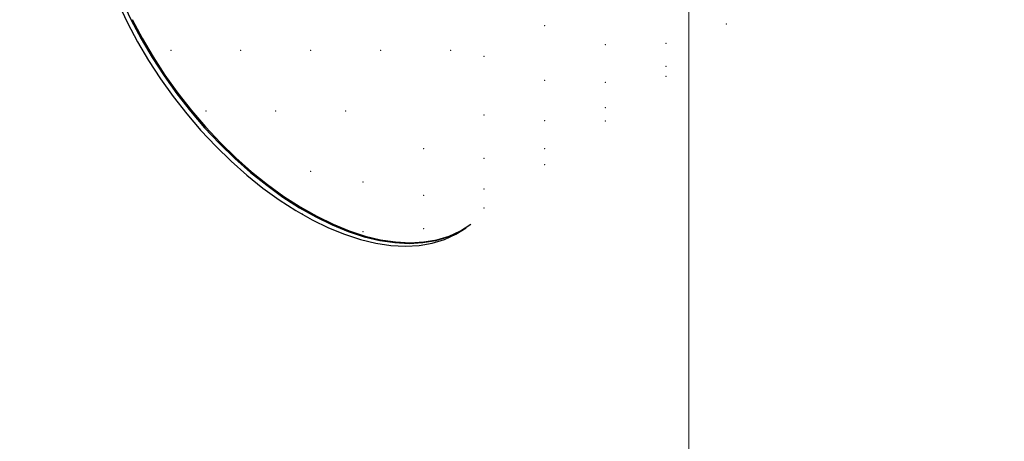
# Model space of a CAD drawing. Header units: millimetres. Extents: x 1798021 to 1815325, y -2500 to 6534.
# Tile 69 of 98: x 1809258 to 1809610, y 5013 to 5164. Entities that reach past the tile are written whole.
import ezdxf

# ---------------------------------------------------------------- set-up
doc = ezdxf.new("R2010")
doc.units = ezdxf.units.MM
doc.header["$MEASUREMENT"] = 0
doc.linetypes.add('Wipeout_Contour', pattern=[1000, 0, -1000])
for name, color, linetype in [('2 - ČÁRA HLAVNÍ.2D', 7, 'Continuous'), ('3 - SVĚTLA.3D', 7, 'Continuous'), ('4 - PRVKY ZÁMEČNICKÉ.3D', 7, 'Continuous'), ('Nové_4 - ZDIVO - STĚNY NENOSNÉ.3D', 7, 'Continuous'), ('Nové_Výplně - Povrchové', 7, 'Continuous'), ('Výplně - Povrchové', 7, 'Continuous')]:
    doc.layers.add(name, color=color, linetype=linetype)

# ---------------------------------------------------------------- blocks, each defined once
blk = doc.blocks.new('Řez_20', base_point=(1118812.4, 0))
at = {"color": 254, "linetype": 'Wipeout_Contour', "lineweight": 0, "ltscale": 412533108.0059386}
blk.add_wipeout([(1800920.22, 500), (1804497.49, 500), (1804497.49, 2600), (1805397.49, 2600), (1805397.49, 500), (1806676.49, 500), (1806676.49, 502.46), (1806976.49, 502.46), (1806976.49, 500), (1809927.49, 500), (1809927.49, 2600), (1810827.49, 2600), (1810827.49, 500), (1812755.49, 500), (1812755.49, 2087.56), (1811335.88, 5601.22), (1810067.73, 5400.37), (1810067.73, 5390.19), (1810003.47, 5390.19), (1809952.96, 5382.19), (1809956.06, 5382.19), (1809956.06, 5304.84), (1809959.69, 5298.21), (1809962.99, 5291.1), (1809965.82, 5283.8), (1809968.14, 5276.36), (1809969.95, 5268.83), (1809971.23, 5261.25), (1809971.98, 5253.67), (1809972.19, 5246.14), (1809971.86, 5238.7), (1809970.99, 5231.4), (1809969.59, 5224.29), (1809967.67, 5217.4), (1809965.23, 5210.78), (1809962.3, 5204.47), (1809958.89, 5198.52), (1809955.02, 5192.95), (1809950.71, 5187.8), (1809946, 5183.11), (1809940.91, 5178.89), (1809935.48, 5175.19), (1809929.73, 5172.01), (1809923.93, 5168.9), (1809923.73, 5168.82), (1809922.48, 5168.13), (1809834.1, 5120.76), (1809834.07, 5120.75), (1809833.86, 5120.63), (1809832.89, 5120.12), (1809826.87, 5117.49), (1809820.6, 5115.43), (1809814.13, 5113.95), (1809807.49, 5113.06), (1809800.74, 5112.76), (1809793.9, 5113.06), (1809787.03, 5113.95), (1809780.16, 5115.43), (1809773.34, 5117.49), (1809766.61, 5120.12), (1809760.01, 5123.29), (1809753.58, 5127), (1809747.36, 5131.21), (1809741.39, 5135.91), (1809735.71, 5141.06), (1809730.35, 5146.63), (1809725.34, 5152.58), (1809720.72, 5158.89), (1809716.51, 5165.5), (1809712.74, 5172.39), (1809709.43, 5179.51), (1809706.61, 5186.81), (1809704.28, 5194.25), (1809702.48, 5201.78), (1809701.19, 5209.36), (1809700.45, 5216.94), (1809700.24, 5224.47), (1809700.57, 5231.91), (1809701.43, 5239.21), (1809702.83, 5246.32), (1809704.76, 5253.21), (1809707.19, 5259.83), (1809710.13, 5266.13), (1809713.54, 5272.09), (1809717.41, 5277.66), (1809721.71, 5282.81), (1809726.42, 5287.5), (1809731.51, 5291.72), (1809736.95, 5295.42), (1809742.7, 5298.6), (1809743.66, 5299.11), (1809743.7, 5299.13), (1809743.91, 5299.24), (1809774.39, 5315.58), (1809774.39, 5353.91), (1809533.29, 5315.72), (1809533.29, 5305.87), (1809535.67, 5302.83), (1809540.24, 5296.45), (1809544.51, 5289.91), (1809548.44, 5283.24), (1809552.02, 5276.49), (1809555.22, 5269.69), (1809558.03, 5262.9), (1809560.42, 5256.14), (1809562.39, 5249.47), (1809563.91, 5242.93), (1809564.99, 5236.55), (1809565.61, 5230.37), (1809565.77, 5224.44), (1809565.46, 5218.79), (1809564.7, 5213.45), (1809563.48, 5208.45), (1809561.82, 5203.84), (1809559.72, 5199.63), (1809557.19, 5195.85), (1809554.26, 5192.53), (1809550.93, 5189.68), (1809542.97, 5183.68), (1809542.04, 5183.09), (1809540.98, 5182.18), (1809419.57, 5090.68), (1809419.42, 5090.58), (1809419.24, 5090.43), (1809417.92, 5089.43), (1809414.22, 5087.08), (1809410.18, 5085.23), (1809405.82, 5083.91), (1809401.16, 5083.11), (1809396.23, 5082.84), (1809391.07, 5083.11), (1809385.71, 5083.91), (1809380.17, 5085.23), (1809374.5, 5087.08), (1809368.72, 5089.43), (1809362.88, 5092.28), (1809357, 5095.6), (1809351.14, 5099.38), (1809345.31, 5103.59), (1809339.56, 5108.2), (1809333.93, 5113.2), (1809328.44, 5118.54), (1809323.14, 5124.19), (1809318.05, 5130.12), (1809313.2, 5136.3), (1809308.63, 5142.68), (1809304.37, 5149.22), (1809300.44, 5155.89), (1809296.86, 5162.65), (1809293.65, 5169.44), (1809290.85, 5176.24), (1809288.45, 5182.99), (1809286.49, 5189.66), (1809284.96, 5196.2), (1809283.89, 5202.58), (1809283.27, 5208.76), (1809283.11, 5214.69), (1809283.42, 5220.35), (1809284.18, 5225.69), (1809285.4, 5230.68), (1809287.06, 5235.29), (1809289.16, 5239.5), (1809291.69, 5243.28), (1809294.62, 5246.6), (1809297.95, 5249.45), (1809299.27, 5250.45), (1809299.43, 5250.55), (1809299.6, 5250.7), (1809346.65, 5286.16), (1809231.35, 5267.9), (1809233.99, 5262.9), (1809237.34, 5256.14), (1809240.43, 5249.47), (1809243.26, 5242.93), (1809245.79, 5236.55), (1809248.01, 5230.37), (1809249.92, 5224.44), (1809251.5, 5218.79), (1809252.73, 5213.45), (1809253.62, 5208.45), (1809254.15, 5203.84), (1809254.32, 5199.63), (1809254.14, 5195.85), (1809253.6, 5192.53), (1809252.71, 5189.68), (1809251.46, 5187.33), (1809249.88, 5185.48), (1809247.97, 5184.16), (1809238.2, 5178.16), (1809237.63, 5177.95), (1809235.76, 5176.66), (1809086.83, 5085.16), (1809086.74, 5085.12), (1809086.43, 5084.91), (1809084.8, 5083.91), (1809082.57, 5083.11), (1809080.03, 5082.84), (1809077.2, 5083.11), (1809074.1, 5083.91), (1809070.74, 5085.23), (1809067.16, 5087.08), (1809063.36, 5089.43), (1809059.38, 5092.28), (1809055.23, 5095.6), (1809050.95, 5099.38), (1809046.56, 5103.59), (1809042.08, 5108.2), (1809037.55, 5113.2), (1809032.99, 5118.54), (1809028.43, 5124.19), (1809023.9, 5130.12), (1809019.42, 5136.3), (1809015.03, 5142.68), (1809010.75, 5149.22), (1809006.61, 5155.89), (1809002.63, 5162.65), (1808998.84, 5169.44), (1808995.26, 5176.24), (1808991.91, 5182.99), (1808988.82, 5189.66), (1808986, 5196.2), (1808983.46, 5202.58), (1808981.24, 5208.76), (1808979.33, 5214.69), (1808977.76, 5220.35), (1808976.52, 5225.69), (1808976.2, 5227.49), (1803604.58, 4376.71)], dxfattribs=at).dxf.layer = 'Nové_Výplně - Povrchové'
blk = doc.blocks.new('Řez_56', base_point=(1118812.4, 0))
at = {"color": 254, "linetype": 'Wipeout_Contour', "lineweight": 0, "ltscale": 10844884.70980289}
blk.add_wipeout([(1803582.48, 5031.92), (1803573.7, 5017.57), (1803606.61, 4952.52), (1811334.5, 5628.62), (1811372.6, 5699.87), (1811367.29, 5713)], dxfattribs=at).dxf.layer = 'Výplně - Povrchové'
at = {"color": 254, "linetype": 'Wipeout_Contour', "lineweight": 0, "ltscale": 7229912.499028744}
blk.add_wipeout([(1811334.5, 5628.62), (1803606.61, 4952.52), (1803611.38, 4943.1), (1811328.98, 5618.3)], dxfattribs=at).dxf.layer = 'Výplně - Povrchové'
blk = doc.blocks.new('Řez_62', base_point=(1118812.4, 0))
at = {"color": 254, "linetype": 'Wipeout_Contour', "lineweight": 0, "ltscale": 7237473.990093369}
blk.add_wipeout([(1809419.92, 5255.4), (1809298.51, 5163.9), (1809302.09, 5157.14), (1809423.5, 5248.64)], dxfattribs=at).dxf.layer = 'Výplně - Povrchové'
at = {"color": 254, "linetype": 'Wipeout_Contour', "lineweight": 0, "ltscale": 7237488.94123038}
blk.add_wipeout([(1809302.09, 5157.14), (1809306.03, 5150.47), (1809427.43, 5241.97), (1809423.5, 5248.64)], dxfattribs=at).dxf.layer = 'Výplně - Povrchové'
at = {"color": 254, "linetype": 'Wipeout_Contour', "lineweight": 0, "ltscale": 7237213.177051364}
blk.add_wipeout([(1809294.98, 5170.44), (1809293.65, 5169.44), (1809296.86, 5162.65), (1809298.18, 5163.65)], dxfattribs=at).dxf.layer = 'Výplně - Povrchové'
at = {"color": 254, "linetype": 'Wipeout_Contour', "lineweight": 0, "ltscale": 7237505.263061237}
blk.add_wipeout([(1809306.03, 5150.47), (1809310.29, 5143.93), (1809431.7, 5235.43), (1809427.43, 5241.97)], dxfattribs=at).dxf.layer = 'Výplně - Povrchové'
at = {"color": 254, "linetype": 'Wipeout_Contour', "lineweight": 0, "ltscale": 7237226.666006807}
blk.add_wipeout([(1809298.18, 5163.65), (1809296.86, 5162.65), (1809300.44, 5155.89), (1809301.76, 5156.89)], dxfattribs=at).dxf.layer = 'Výplně - Povrchové'
at = {"color": 254, "linetype": 'Wipeout_Contour', "lineweight": 0, "ltscale": 7237522.854951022}
blk.add_wipeout([(1809310.29, 5143.93), (1809314.86, 5137.55), (1809436.27, 5229.05), (1809431.7, 5235.43)], dxfattribs=at).dxf.layer = 'Výplně - Povrchové'
at = {"color": 254, "linetype": 'Wipeout_Contour', "lineweight": 0, "ltscale": 7237241.617832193}
blk.add_wipeout([(1809301.76, 5156.89), (1809300.44, 5155.89), (1809304.37, 5149.22), (1809305.7, 5150.22)], dxfattribs=at).dxf.layer = 'Výplně - Povrchové'
at = {"color": 254, "linetype": 'Wipeout_Contour', "lineweight": 0, "ltscale": 7237541.608432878}
blk.add_wipeout([(1809436.27, 5229.05), (1809314.86, 5137.55), (1809319.71, 5131.37), (1809441.11, 5222.87)], dxfattribs=at).dxf.layer = 'Výplně - Povrchové'
at = {"color": 254, "linetype": 'Wipeout_Contour', "lineweight": 0, "ltscale": 7237257.940340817}
blk.add_wipeout([(1809305.7, 5150.22), (1809304.37, 5149.22), (1809308.63, 5142.68), (1809309.96, 5143.68)], dxfattribs=at).dxf.layer = 'Výplně - Povrchové'
at = {"color": 254, "linetype": 'Wipeout_Contour', "lineweight": 0, "ltscale": 7237561.407876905}
blk.add_wipeout([(1809441.11, 5222.87), (1809319.71, 5131.37), (1809324.8, 5125.44), (1809446.2, 5216.94)], dxfattribs=at).dxf.layer = 'Výplně - Povrchové'
at = {"color": 254, "linetype": 'Wipeout_Contour', "lineweight": 0, "ltscale": 7237275.532893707}
blk.add_wipeout([(1809308.63, 5142.68), (1809313.2, 5136.3), (1809314.53, 5137.3), (1809309.96, 5143.68)], dxfattribs=at).dxf.layer = 'Výplně - Povrchové'
at = {"color": 254, "linetype": 'Wipeout_Contour', "lineweight": 0, "ltscale": 7237582.131203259}
blk.add_wipeout([(1809324.8, 5125.44), (1809330.1, 5119.79), (1809451.51, 5211.29), (1809446.2, 5216.94)], dxfattribs=at).dxf.layer = 'Výplně - Povrchové'
at = {"color": 254, "linetype": 'Wipeout_Contour', "lineweight": 0, "ltscale": 7237294.287019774}
blk.add_wipeout([(1809314.53, 5137.3), (1809313.2, 5136.3), (1809318.05, 5130.12), (1809319.37, 5131.12)], dxfattribs=at).dxf.layer = 'Výplně - Povrchové'
at = {"color": 254, "linetype": 'Wipeout_Contour', "lineweight": 0, "ltscale": 7237603.650635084}
blk.add_wipeout([(1809330.1, 5119.79), (1809335.59, 5114.45), (1809456.99, 5205.95), (1809451.51, 5211.29)], dxfattribs=at).dxf.layer = 'Výplně - Povrchové'
at = {"color": 254, "linetype": 'Wipeout_Contour', "lineweight": 0, "ltscale": 7237314.087085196}
blk.add_wipeout([(1809319.37, 5131.12), (1809318.05, 5130.12), (1809323.14, 5124.19), (1809324.46, 5125.19)], dxfattribs=at).dxf.layer = 'Výplně - Povrchové'
at = {"color": 254, "linetype": 'Wipeout_Contour', "lineweight": 0, "ltscale": 7237625.833486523}
blk.add_wipeout([(1809456.99, 5205.95), (1809335.59, 5114.45), (1809341.22, 5109.45), (1809462.63, 5200.95)], dxfattribs=at).dxf.layer = 'Výplně - Povrchové'
at = {"color": 254, "linetype": 'Wipeout_Contour', "lineweight": 0, "ltscale": 7237334.811006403}
blk.add_wipeout([(1809323.14, 5124.19), (1809328.44, 5118.54), (1809329.77, 5119.54), (1809324.46, 5125.19)], dxfattribs=at).dxf.layer = 'Výplně - Povrchové'
at = {"color": 254, "linetype": 'Wipeout_Contour', "lineweight": 0, "ltscale": 7237648.542990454}
blk.add_wipeout([(1809341.22, 5109.45), (1809346.97, 5104.84), (1809468.37, 5196.34), (1809462.63, 5200.95)], dxfattribs=at).dxf.layer = 'Výplně - Povrchové'
at = {"color": 254, "linetype": 'Wipeout_Contour', "lineweight": 0, "ltscale": 7237356.331002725}
blk.add_wipeout([(1809329.77, 5119.54), (1809328.44, 5118.54), (1809333.93, 5113.2), (1809335.26, 5114.2)], dxfattribs=at).dxf.layer = 'Výplně - Povrchové'
at = {"color": 254, "linetype": 'Wipeout_Contour', "lineweight": 0, "ltscale": 7237671.639097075}
blk.add_wipeout([(1809346.97, 5104.84), (1809352.79, 5100.63), (1809474.2, 5192.13), (1809468.37, 5196.34)], dxfattribs=at).dxf.layer = 'Výplně - Povrchové'
at = {"color": 254, "linetype": 'Wipeout_Contour', "lineweight": 0, "ltscale": 7237378.514384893}
blk.add_wipeout([(1809335.26, 5114.2), (1809333.93, 5113.2), (1809339.56, 5108.2), (1809340.89, 5109.2)], dxfattribs=at).dxf.layer = 'Výplně - Povrchové'
at = {"color": 254, "linetype": 'Wipeout_Contour', "lineweight": 0, "ltscale": 7237694.979421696}
blk.add_wipeout([(1809352.79, 5100.63), (1809358.66, 5096.85), (1809480.07, 5188.35), (1809474.2, 5192.13)], dxfattribs=at).dxf.layer = 'Výplně - Povrchové'
at = {"color": 254, "linetype": 'Wipeout_Contour', "lineweight": 0, "ltscale": 7237401.224373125}
blk.add_wipeout([(1809340.89, 5109.2), (1809339.56, 5108.2), (1809345.31, 5103.59), (1809346.64, 5104.59)], dxfattribs=at).dxf.layer = 'Výplně - Povrchové'
at = {"color": 254, "linetype": 'Wipeout_Contour', "lineweight": 0, "ltscale": 7237718.42004838}
blk.add_wipeout([(1809480.07, 5188.35), (1809358.66, 5096.85), (1809364.54, 5093.53), (1809485.94, 5185.03)], dxfattribs=at).dxf.layer = 'Výplně - Povrchové'
at = {"color": 254, "linetype": 'Wipeout_Contour', "lineweight": 0, "ltscale": 7237424.32095587}
blk.add_wipeout([(1809346.64, 5104.59), (1809345.31, 5103.59), (1809351.14, 5099.38), (1809352.46, 5100.38)], dxfattribs=at).dxf.layer = 'Výplně - Povrchové'
at = {"color": 254, "linetype": 'Wipeout_Contour', "lineweight": 0, "ltscale": 7237741.816445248}
blk.add_wipeout([(1809485.94, 5185.03), (1809364.54, 5093.53), (1809370.38, 5090.68), (1809491.78, 5182.18)], dxfattribs=at).dxf.layer = 'Výplně - Povrchové'
at = {"color": 254, "linetype": 'Wipeout_Contour', "lineweight": 0, "ltscale": 7237447.661678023}
blk.add_wipeout([(1809352.46, 5100.38), (1809351.14, 5099.38), (1809357, 5095.6), (1809358.33, 5096.6)], dxfattribs=at).dxf.layer = 'Výplně - Povrchové'
at = {"color": 254, "linetype": 'Wipeout_Contour', "lineweight": 0, "ltscale": 7237765.024355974}
blk.add_wipeout([(1809491.78, 5182.18), (1809370.38, 5090.68), (1809376.15, 5088.33), (1809497.56, 5179.83)], dxfattribs=at).dxf.layer = 'Výplně - Povrchové'
at = {"color": 254, "linetype": 'Wipeout_Contour', "lineweight": 0, "ltscale": 7237471.102669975}
blk.add_wipeout([(1809358.33, 5096.6), (1809357, 5095.6), (1809362.88, 5092.28), (1809364.2, 5093.28)], dxfattribs=at).dxf.layer = 'Výplně - Povrchové'
at = {"color": 254, "linetype": 'Wipeout_Contour', "lineweight": 0, "ltscale": 7237787.900687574}
blk.add_wipeout([(1809497.56, 5179.83), (1809376.15, 5088.33), (1809381.83, 5086.48), (1809503.23, 5177.98)], dxfattribs=at).dxf.layer = 'Výplně - Povrchové'
at = {"color": 254, "linetype": 'Wipeout_Contour', "lineweight": 0, "ltscale": 7237494.499384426}
blk.add_wipeout([(1809364.2, 5093.28), (1809362.88, 5092.28), (1809368.72, 5089.43), (1809370.05, 5090.43)], dxfattribs=at).dxf.layer = 'Výplně - Povrchové'
at = {"color": 254, "linetype": 'Wipeout_Contour', "lineweight": 0, "ltscale": 7237810.304392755}
blk.add_wipeout([(1809503.23, 5177.98), (1809381.83, 5086.48), (1809387.37, 5085.16), (1809508.77, 5176.66)], dxfattribs=at).dxf.layer = 'Výplně - Povrchové'
at = {"color": 254, "linetype": 'Wipeout_Contour', "lineweight": 0, "ltscale": 7237517.707563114}
blk.add_wipeout([(1809370.05, 5090.43), (1809368.72, 5089.43), (1809374.5, 5087.08), (1809375.82, 5088.08)], dxfattribs=at).dxf.layer = 'Výplně - Povrchové'
at = {"color": 254, "linetype": 'Wipeout_Contour', "lineweight": 0, "ltscale": 7237832.097339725}
blk.add_wipeout([(1809387.37, 5085.16), (1809392.73, 5084.36), (1809514.14, 5175.86), (1809508.77, 5176.66)], dxfattribs=at).dxf.layer = 'Výplně - Povrchové'
at = {"color": 254, "linetype": 'Wipeout_Contour', "lineweight": 0, "ltscale": 7237540.584111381}
blk.add_wipeout([(1809374.5, 5087.08), (1809380.17, 5085.23), (1809381.5, 5086.23), (1809375.82, 5088.08)], dxfattribs=at).dxf.layer = 'Výplně - Povrchové'
at = {"color": 254, "linetype": 'Wipeout_Contour', "lineweight": 0, "ltscale": 7237853.145163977}
blk.add_wipeout([(1809392.73, 5084.36), (1809397.89, 5084.09), (1809519.3, 5175.59), (1809514.14, 5175.86)], dxfattribs=at).dxf.layer = 'Výplně - Povrchové'
at = {"color": 254, "linetype": 'Wipeout_Contour', "lineweight": 0, "ltscale": 7237562.987980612}
blk.add_wipeout([(1809381.5, 5086.23), (1809380.17, 5085.23), (1809385.71, 5083.91), (1809387.03, 5084.91)], dxfattribs=at).dxf.layer = 'Výplně - Povrchové'
at = {"color": 254, "linetype": 'Wipeout_Contour', "lineweight": 0, "ltscale": 7237873.31809674}
blk.add_wipeout([(1809519.3, 5175.59), (1809397.89, 5084.09), (1809402.82, 5084.36), (1809524.22, 5175.86)], dxfattribs=at).dxf.layer = 'Výplně - Povrchové'
at = {"color": 254, "linetype": 'Wipeout_Contour', "lineweight": 0, "ltscale": 7237584.781038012}
blk.add_wipeout([(1809387.03, 5084.91), (1809385.71, 5083.91), (1809391.07, 5083.11), (1809392.4, 5084.11)], dxfattribs=at).dxf.layer = 'Výplně - Povrchové'
at = {"color": 254, "linetype": 'Wipeout_Contour', "lineweight": 0, "ltscale": 7237892.491765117}
blk.add_wipeout([(1809524.22, 5175.86), (1809402.82, 5084.36), (1809407.48, 5085.16), (1809528.88, 5176.66)], dxfattribs=at).dxf.layer = 'Výplně - Povrchové'
at = {"color": 254, "linetype": 'Wipeout_Contour', "lineweight": 0, "ltscale": 7237605.828918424}
blk.add_wipeout([(1809392.4, 5084.11), (1809391.07, 5083.11), (1809396.23, 5082.84), (1809397.56, 5083.84)], dxfattribs=at).dxf.layer = 'Výplně - Povrchové'
at = {"color": 254, "linetype": 'Wipeout_Contour', "lineweight": 0, "ltscale": 7237910.547958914}
blk.add_wipeout([(1809528.88, 5176.66), (1809407.48, 5085.16), (1809411.84, 5086.48), (1809533.24, 5177.98)], dxfattribs=at).dxf.layer = 'Výplně - Povrchové'
at = {"color": 254, "linetype": 'Wipeout_Contour', "lineweight": 0, "ltscale": 7237626.001852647}
blk.add_wipeout([(1809397.56, 5083.84), (1809396.23, 5082.84), (1809401.16, 5083.11), (1809402.49, 5084.11)], dxfattribs=at).dxf.layer = 'Výplně - Povrchové'
at = {"color": 254, "linetype": 'Wipeout_Contour', "lineweight": 0, "ltscale": 7237927.375359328}
blk.add_wipeout([(1809411.84, 5086.48), (1809415.88, 5088.33), (1809537.29, 5179.83), (1809533.24, 5177.98)], dxfattribs=at).dxf.layer = 'Výplně - Povrchové'
at = {"color": 254, "linetype": 'Wipeout_Contour', "lineweight": 0, "ltscale": 7237645.175467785}
blk.add_wipeout([(1809402.49, 5084.11), (1809401.16, 5083.11), (1809405.82, 5083.91), (1809407.14, 5084.91)], dxfattribs=at).dxf.layer = 'Výplně - Povrchové'
at = {"color": 254, "linetype": 'Wipeout_Contour', "lineweight": 0, "ltscale": 7237942.870228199}
blk.add_wipeout([(1809537.29, 5179.83), (1809415.88, 5088.33), (1809419.57, 5090.68), (1809540.98, 5182.18)], dxfattribs=at).dxf.layer = 'Výplně - Povrchové'
at = {"color": 254, "linetype": 'Wipeout_Contour', "lineweight": 0, "ltscale": 7237663.231554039}
blk.add_wipeout([(1809405.82, 5083.91), (1809410.18, 5085.23), (1809411.51, 5086.23), (1809407.14, 5084.91)], dxfattribs=at).dxf.layer = 'Výplně - Povrchové'
at = {"layer": '3 - SVĚTLA.3D', "color": 7, "linetype": 'Continuous', "lineweight": 0}
for p in [(1809446.01, 5161.63), (1809510.96, 5162.25), (1809467.66, 5154.8), (1809489.31, 5155.28), (1809424.35, 5150.64), (1809489.31, 5147.12), (1809446.01, 5142.13), (1809489.31, 5143.49), (1809467.66, 5141.34), (1809467.66, 5132.31), (1809424.35, 5129.76), (1809446.01, 5127.72), (1809467.66, 5127.55), (1809446.01, 5117.66), (1809424.35, 5114.26), (1809446.01, 5111.92), (1809424.35, 5103.25), (1809424.35, 5096.53)]:
    blk.add_point(p, dxfattribs=at)
at = {"color": 254, "linetype": 'Wipeout_Contour', "lineweight": 0, "ltscale": 7237680.058793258}
blk.add_wipeout([(1809411.51, 5086.23), (1809410.18, 5085.23), (1809414.22, 5087.08), (1809415.55, 5088.08)], dxfattribs=at).dxf.layer = 'Výplně - Povrchové'
at = {"color": 254, "linetype": 'Wipeout_Contour', "lineweight": 0, "ltscale": 7237695.553445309}
blk.add_wipeout([(1809415.55, 5088.08), (1809414.22, 5087.08), (1809417.92, 5089.43), (1809419.24, 5090.43)], dxfattribs=at).dxf.layer = 'Výplně - Povrchové'
at = {"color": 254, "linetype": 'Wipeout_Contour', "lineweight": 0, "ltscale": 148365808.991641}
blk.add_wipeout([(1809284.44, 5215.69), (1809284.6, 5209.76), (1809285.21, 5203.58), (1809286.29, 5197.2), (1809287.81, 5190.66), (1809289.78, 5183.99), (1809292.17, 5177.24), (1809294.98, 5170.44), (1809298.18, 5163.65), (1809301.76, 5156.89), (1809305.7, 5150.22), (1809309.96, 5143.68), (1809314.53, 5137.3), (1809319.37, 5131.12), (1809324.46, 5125.19), (1809329.77, 5119.54), (1809335.26, 5114.2), (1809340.89, 5109.2), (1809346.64, 5104.59), (1809352.46, 5100.38), (1809358.33, 5096.6), (1809364.2, 5093.28), (1809370.05, 5090.43), (1809375.82, 5088.08), (1809381.5, 5086.23), (1809387.03, 5084.91), (1809392.4, 5084.11), (1809397.56, 5083.84), (1809402.49, 5084.11), (1809407.14, 5084.91), (1809411.51, 5086.23), (1809415.55, 5088.08), (1809419.24, 5090.43), (1809419.42, 5090.58), (1809415.88, 5088.33), (1809411.84, 5086.48), (1809407.48, 5085.16), (1809402.82, 5084.36), (1809397.89, 5084.09), (1809392.73, 5084.36), (1809387.37, 5085.16), (1809381.83, 5086.48), (1809376.15, 5088.33), (1809370.38, 5090.68), (1809364.54, 5093.53), (1809358.66, 5096.85), (1809352.79, 5100.63), (1809346.97, 5104.84), (1809341.22, 5109.45), (1809335.59, 5114.45), (1809330.1, 5119.79), (1809324.8, 5125.44), (1809319.71, 5131.37), (1809314.86, 5137.55), (1809310.29, 5143.93), (1809306.03, 5150.47), (1809302.09, 5157.14), (1809298.51, 5163.9), (1809295.31, 5170.69), (1809292.5, 5177.49), (1809290.11, 5184.24), (1809288.15, 5190.91), (1809286.62, 5197.45), (1809285.55, 5203.83), (1809284.93, 5210.01), (1809284.77, 5215.94), (1809285.07, 5221.6), (1809285.84, 5226.94), (1809287.05, 5231.93), (1809288.72, 5236.54), (1809290.82, 5240.75), (1809293.35, 5244.53), (1809296.28, 5247.86), (1809299.43, 5250.55), (1809299.27, 5250.45), (1809295.95, 5247.61), (1809293.01, 5244.28), (1809290.49, 5240.5), (1809288.39, 5236.29), (1809286.72, 5231.68), (1809285.5, 5226.69), (1809284.74, 5221.35)], dxfattribs=at).dxf.layer = 'Výplně - Povrchové'
at = {"layer": '3 - SVĚTLA.3D', "color": 181, "linetype": 'Continuous', "lineweight": 30, "true_color": 0x9e3eff}
for p, q in [((1809294.98, 5170.44), (1809298.18, 5163.65)), ((1809293.65, 5169.44), (1809296.86, 5162.65)), ((1809298.18, 5163.65), (1809301.76, 5156.89)), ((1809298.51, 5163.9), (1809302.09, 5157.14)), ((1809296.86, 5162.65), (1809300.44, 5155.89)), ((1809300.44, 5155.89), (1809304.37, 5149.22)), ((1809301.76, 5156.89), (1809305.7, 5150.22)), ((1809302.09, 5157.14), (1809306.03, 5150.47)), ((1809304.37, 5149.22), (1809308.63, 5142.68)), ((1809305.7, 5150.22), (1809309.96, 5143.68)), ((1809306.03, 5150.47), (1809310.29, 5143.93)), ((1809308.63, 5142.68), (1809313.2, 5136.3)), ((1809309.96, 5143.68), (1809314.53, 5137.3)), ((1809310.29, 5143.93), (1809314.86, 5137.55)), ((1809313.2, 5136.3), (1809318.05, 5130.12)), ((1809314.53, 5137.3), (1809319.37, 5131.12)), ((1809314.86, 5137.55), (1809319.71, 5131.37)), ((1809319.37, 5131.12), (1809324.46, 5125.19)), ((1809319.71, 5131.37), (1809324.8, 5125.44)), ((1809318.05, 5130.12), (1809323.14, 5124.19)), ((1809323.14, 5124.19), (1809328.44, 5118.54)), ((1809324.46, 5125.19), (1809329.77, 5119.54)), ((1809324.8, 5125.44), (1809330.1, 5119.79)), ((1809328.44, 5118.54), (1809333.93, 5113.2)), ((1809329.77, 5119.54), (1809335.26, 5114.2)), ((1809330.1, 5119.79), (1809335.59, 5114.45)), ((1809335.26, 5114.2), (1809340.89, 5109.2)), ((1809335.59, 5114.45), (1809341.22, 5109.45)), ((1809333.93, 5113.2), (1809339.56, 5108.2)), ((1809339.56, 5108.2), (1809345.31, 5103.59)), ((1809340.89, 5109.2), (1809346.64, 5104.59)), ((1809341.22, 5109.45), (1809346.97, 5104.84)), ((1809345.31, 5103.59), (1809351.14, 5099.38)), ((1809346.64, 5104.59), (1809352.46, 5100.38)), ((1809346.97, 5104.84), (1809352.79, 5100.63)), ((1809351.14, 5099.38), (1809357, 5095.6)), ((1809352.46, 5100.38), (1809358.33, 5096.6)), ((1809352.79, 5100.63), (1809358.66, 5096.85)), ((1809358.33, 5096.6), (1809364.2, 5093.28)), ((1809358.66, 5096.85), (1809364.54, 5093.53)), ((1809357, 5095.6), (1809362.88, 5092.28)), ((1809362.88, 5092.28), (1809368.72, 5089.43)), ((1809364.2, 5093.28), (1809370.05, 5090.43)), ((1809364.54, 5093.53), (1809370.38, 5090.68)), ((1809368.72, 5089.43), (1809374.5, 5087.08)), ((1809370.05, 5090.43), (1809375.82, 5088.08)), ((1809370.38, 5090.68), (1809376.15, 5088.33)), ((1809414.22, 5087.08), (1809417.92, 5089.43)), ((1809415.55, 5088.08), (1809419.24, 5090.43)), ((1809415.88, 5088.33), (1809419.57, 5090.68)), ((1809419.24, 5090.43), (1809419.42, 5090.58)), ((1809374.5, 5087.08), (1809380.17, 5085.23)), ((1809375.82, 5088.08), (1809381.5, 5086.23)), ((1809376.15, 5088.33), (1809381.83, 5086.48)), ((1809381.5, 5086.23), (1809387.03, 5084.91)), ((1809381.83, 5086.48), (1809387.37, 5085.16)), ((1809407.14, 5084.91), (1809411.51, 5086.23)), ((1809407.48, 5085.16), (1809411.84, 5086.48)), ((1809410.18, 5085.23), (1809414.22, 5087.08)), ((1809411.51, 5086.23), (1809415.55, 5088.08)), ((1809411.84, 5086.48), (1809415.88, 5088.33)), ((1809380.17, 5085.23), (1809385.71, 5083.91)), ((1809385.71, 5083.91), (1809391.07, 5083.11)), ((1809387.03, 5084.91), (1809392.4, 5084.11)), ((1809387.37, 5085.16), (1809392.73, 5084.36)), ((1809391.07, 5083.11), (1809396.23, 5082.84)), ((1809392.4, 5084.11), (1809397.56, 5083.84)), ((1809392.73, 5084.36), (1809397.89, 5084.09)), ((1809396.23, 5082.84), (1809401.16, 5083.11)), ((1809397.56, 5083.84), (1809402.49, 5084.11)), ((1809397.89, 5084.09), (1809402.82, 5084.36)), ((1809401.16, 5083.11), (1809405.82, 5083.91)), ((1809402.49, 5084.11), (1809407.14, 5084.91)), ((1809402.82, 5084.36), (1809407.48, 5085.16)), ((1809405.82, 5083.91), (1809410.18, 5085.23))]:
    blk.add_line(p, q, dxfattribs=at)
at = {"layer": '3 - SVĚTLA.3D', "color": 7, "linetype": 'Continuous', "lineweight": 0}
for p in [(1809312.4, 5152.85), (1809337.4, 5152.85), (1809362.4, 5152.85), (1809387.4, 5152.85), (1809412.4, 5152.85), (1809324.9, 5131.2), (1809349.9, 5131.2), (1809374.9, 5131.2), (1809402.7, 5117.67), (1809362.4, 5109.55), (1809381.05, 5105.77), (1809402.7, 5101.04), (1809359.4, 5094.34), (1809402.7, 5089.07), (1809381.05, 5088.08)]:
    blk.add_point(p, dxfattribs=at)

msp = doc.modelspace()

# ---------------------------------------------------------------- block references
at = {"layer": 'Nové_4 - ZDIVO - STĚNY NENOSNÉ.3D', "lineweight": 0}
msp.add_blockref('Řez_20', (1118812.4, 0), dxfattribs=at)

# ---------------------------------------------------------------- next in the draw order: block references
at = {"layer": '4 - PRVKY ZÁMEČNICKÉ.3D', "lineweight": 0}
msp.add_blockref('Řez_56', (1118812.4, 0), dxfattribs=at)

# ---------------------------------------------------------------- next in the draw order: block references
at = {"layer": '3 - SVĚTLA.3D', "lineweight": 0}
msp.add_blockref('Řez_62', (1118812.4, 0), dxfattribs=at)

# ---------------------------------------------------------------- next in the draw order: linework, layer by layer
at = {"layer": '2 - ČÁRA HLAVNÍ.2D', "color": 7, "linetype": 'Continuous', "lineweight": 15}
msp.add_line((1809497.49, 5319.97), (1809497.49, 500), dxfattribs=at)

doc.saveas('drawing.dxf')
